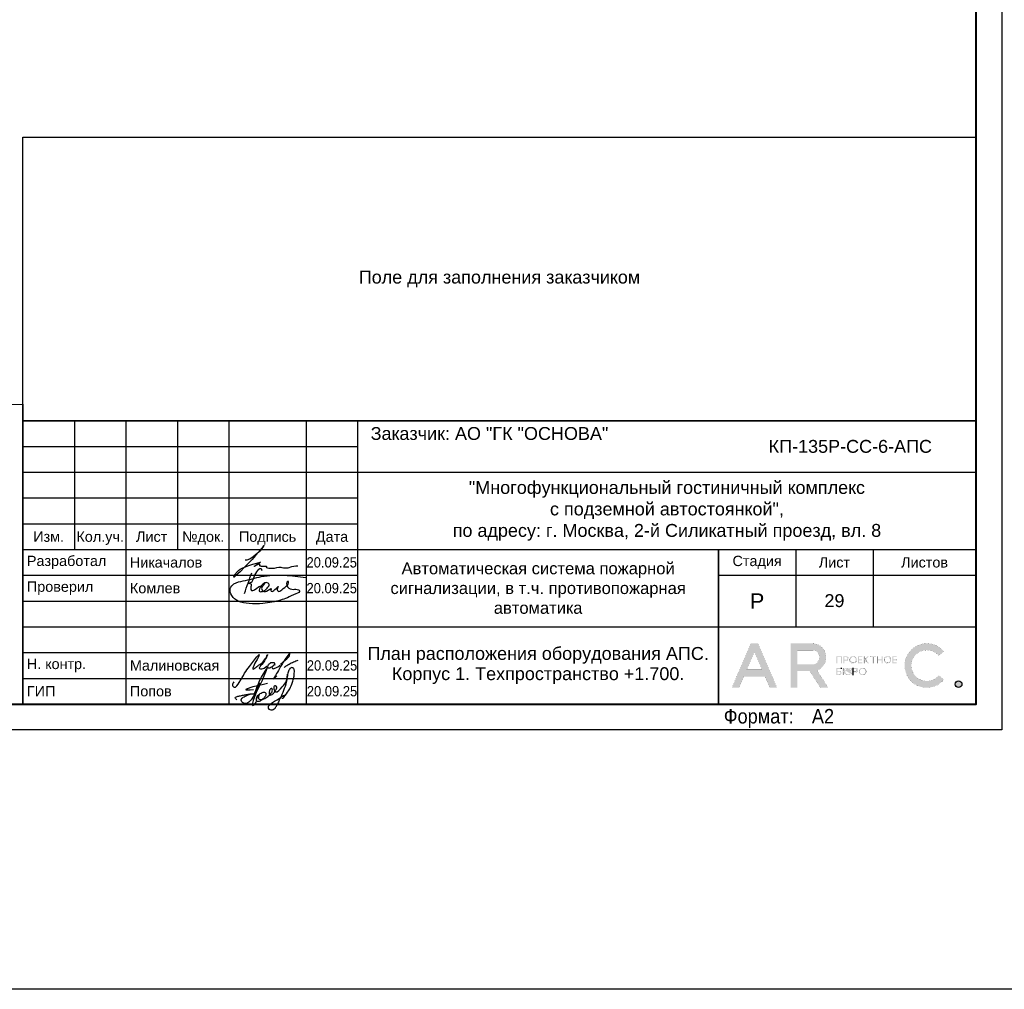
# Model space of a CAD drawing. Header units: millimetres. Extents: x 303602 to 13248484, y -10200551 to -26241.
# Tile 7 of 51: x 432111 to 451220, y -104490 to -85677. Entities that reach past the tile are written whole.
import ezdxf
from ezdxf.enums import TextEntityAlignment as Align

# ---------------------------------------------------------------- set-up
doc = ezdxf.new("R2010")
doc.units = ezdxf.units.MM
doc.layers.get('Defpoints').update_dxf_attribs({"color": 252})
for name, color, linetype, lineweight in [('DB CP Оформление', 7, 'Continuous', 25), ('RC-Извещатели_пожарные', 1, 'Continuous', 30), ('Z-000-P_SCHED', 7, 'Continuous', 20), ('Охрана входов', 252, 'Continuous', 30), ('Рамка', 7, 'Continuous', 18)]:
    doc.layers.add(name, color=color, linetype=linetype, lineweight=lineweight)
doc.layers.add('DB CP Подписи', color=7, linetype='Continuous', lineweight=25, true_color=0x0a45f5)
doc.layers.add('формат', color=250, linetype='Continuous')
doc.styles.add('Arial', font='arial.ttf', dxfattribs={"width": 0.9, "height": 699.9999999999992})
doc.styles.add('CP.Text', font='arial.ttf')
doc.styles.add('CP.Text дата', font='arial.ttf', dxfattribs={"width": 0.9})

# ---------------------------------------------------------------- blocks, each defined once
blk = doc.blocks.new('*U39')
at = {"color": 0, "lineweight": 0}
blk.add_lwpolyline([(-594, 4.393872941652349e-15), (6.661338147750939e-14, 6.661338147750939e-14), (3.331937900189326e-14, 420.0000000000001), (-594.0000000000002, 420.0000000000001)], close=True, dxfattribs=at)
at = {"lineweight": 40}
blk.add_lwpolyline([(-574, 5.000000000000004), (-4.999999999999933, 5.000000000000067), (-4.999999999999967, 415.0000000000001), (-574.0000000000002, 415.0000000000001)], close=True, dxfattribs=at)
at = {"style": 'Arial', "width": 0.9}
blk.add_text('Формат:', height=2.8, dxfattribs=at).set_placement((-53.97311837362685, 1.250000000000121))
at = {"style": 'Arial', "width": 0.9, "flags": 8}
blk.add_attdef('FORMAT', (-36.87188609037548, 1.257088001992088), '', height=2.8, dxfattribs=at)
blk = doc.blocks.new('Попов')
at = {"layer": 'DB CP Подписи', "color": 160, "true_color": 0x0a45f5}
for points in [[(7.394956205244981, 7.032094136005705), (4.284556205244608, 0.8400941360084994), (3.982156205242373, 0.4944941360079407), (3.665356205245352, 0.2583778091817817), (3.190156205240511, 0.09837780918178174), (2.801356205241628, 0.2064941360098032), (2.509696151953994, 0.451294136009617), (2.383756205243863, 0.7680941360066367), (2.429696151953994, 0.9984941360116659), (2.62855620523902, 1.243294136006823), (3.319756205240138, 1.603294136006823), (3.895756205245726, 1.848094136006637), (4.370956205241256, 1.992094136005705), (4.918156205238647, 1.992094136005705)], [(5.979696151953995, 4.069175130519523), (4.859696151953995, -0.1216221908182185), (5.311356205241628, 0.624094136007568), (5.311356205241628, 0.8688941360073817), (5.624396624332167, 1.697142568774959), (6.247356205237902, 2.150494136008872), (6.650556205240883, 2.323294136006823), (6.909756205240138, 2.323294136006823), (7.125756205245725, 2.150494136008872), (7.125756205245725, 1.747294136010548), (6.82335620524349, 1.243294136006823), (6.333756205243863, 0.7968941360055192), (5.714556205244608, 0.5088941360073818), (5.412156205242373, 0.5952941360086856), (5.49855620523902, 1.286494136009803), (5.817585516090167, 1.879286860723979), (5.714556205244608, 1.286494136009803), (5.829756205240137, 0.9552941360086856), (6.146556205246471, 0.8832941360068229), (6.794556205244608, 1.012894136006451), (7.528956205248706, 1.459294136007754), (8.119356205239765, 2.064094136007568), (8.407356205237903, 2.510494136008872), (8.407356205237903, 2.899294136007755), (8.320956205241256, 3.028894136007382), (8.090556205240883, 2.956894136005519), (7.816956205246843, 2.366494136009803), (7.816956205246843, 1.963294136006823), (7.989756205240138, 1.776094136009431), (8.364156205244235, 1.891294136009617), (8.82495620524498, 2.323294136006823), (9.055356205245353, 2.697694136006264), (9.271356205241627, 3.302494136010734), (9.012156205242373, 3.561694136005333), (8.882556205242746, 3.561694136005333), (8.709696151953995, 3.3600941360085), (8.709696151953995, 2.978377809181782), (9.039696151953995, 2.408377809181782), (10.349696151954, 3.378377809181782), (11.11969615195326, 4.410259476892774), (11.27818451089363, 5.133235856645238), (11.35539592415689, 5.654323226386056), (11.38831620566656, 5.819447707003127), (11.35539592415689, 5.654323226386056)], [(7.394956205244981, 7.032094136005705), (6.962956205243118, 6.427294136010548), (4.918156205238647, 1.992094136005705)], [(8.094156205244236, 0.03369413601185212), (8.828556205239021, 0.5520941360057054), (9.980556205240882, 1.272094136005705), (10.85895620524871, 1.761694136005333), (10.41255620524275, 1.084894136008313), (11.57895620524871, 2.611294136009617), (12.16935620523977, 3.84969413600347), (12.471756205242, 4.713694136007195), (12.629696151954, 5.419294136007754), (12.689696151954, 6.2400941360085), (12.54375620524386, 6.945694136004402), (12.34215620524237, 7.075294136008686), (12.03975620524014, 7.075294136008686), (11.64969615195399, 6.6000941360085), (11.379696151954, 5.779294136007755), (11.21895620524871, 4.728094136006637), (10.72935620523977, 3.014494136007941), (9.418956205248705, 0.0336941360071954)], [(3.521356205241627, 2.971294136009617), (4.126156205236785, 3.244894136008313), (4.932556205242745, 3.475294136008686), (6.444556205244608, 3.835294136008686), (7.495756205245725, 4.080094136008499)], [(1.534156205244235, 0.8688941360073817), (1.303756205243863, 1.041694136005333), (1.217356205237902, 1.214494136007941), (1.447756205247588, 1.416094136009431), (2.038156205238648, 1.603294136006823), (2.815756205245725, 1.761694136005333), (3.506956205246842, 1.876894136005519), (4.357209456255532, 1.989153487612), (4.918156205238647, 1.992094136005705)], [(3.521356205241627, 2.971294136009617), (3.294445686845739, 2.859738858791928), (4.789696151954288, 2.859738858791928)]]:
    blk.add_spline(points, degree=3, dxfattribs=at)
at = {"layer": 'DB CP Подписи'}
blk.add_spline([(8.094156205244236, 0.03369413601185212), (7.791756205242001, -0.2544480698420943), (7.618956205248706, -0.4847058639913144), (7.618956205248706, -0.8015058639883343), (7.950156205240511, -1.060705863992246), (8.569356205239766, -1.060705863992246), (8.943756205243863, -0.7583058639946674), (9.116556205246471, -0.4991058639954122), (9.418956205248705, 0.0336941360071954)], degree=3, dxfattribs=at)
blk = doc.blocks.new('A$Cf51998ab')
at = {"layer": 'DB CP Подписи'}
for points in [[(2.024743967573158, 7.175397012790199), (0.02474396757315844, 3.175397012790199), (2.524743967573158, 0.1753970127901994), (9.524743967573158, 6.675397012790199), (17.02474396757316, 19.1753970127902), (23.52474396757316, 28.6753970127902), (29.02474396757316, 35.6753970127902), (35.52474396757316, 43.6753970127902), (36.52474396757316, 44.6753970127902), (30.02474396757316, 30.6753970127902), (28.52474396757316, 26.1753970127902), (28.52474396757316, 25.1753970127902), (31.52474396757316, 26.6753970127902), (36.02474396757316, 30.1753970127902), (43.52474396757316, 36.1753970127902), (45.52474396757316, 39.1753970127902), (47.52474396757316, 42.6753970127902), (47.52474396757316, 43.1753970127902), (48.02474396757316, 44.1753970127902), (40.52474396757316, 31.1753970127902), (37.52474396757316, 25.6753970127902), (40.52474396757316, 25.1753970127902), (47.02474396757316, 28.6753970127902), (47.52474396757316, 29.1753970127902)], [(66.52474396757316, 31.6753970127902), (75.02474396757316, 39.1753970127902), (79.02474396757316, 43.6753970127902), (79.52474396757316, 46.6753970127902), (75.02474396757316, 41.6753970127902), (69.02474396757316, 32.6753970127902), (61.02474396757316, 18.6753970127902), (57.02474396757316, 11.6753970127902), (61.52474396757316, 15.6753970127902)], [(57.52474396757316, 34.1753970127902), (54.52474396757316, 34.1753970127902), (50.02474396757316, 31.1753970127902), (49.52474396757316, 26.1753970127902), (54.02474396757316, 27.6753970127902), (56.02474396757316, 29.1753970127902), (58.02474396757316, 33.1753970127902), (57.52474396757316, 34.1753970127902)], [(59.02474396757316, 30.6753970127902), (55.49455854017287, 28.71229258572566), (55.52474396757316, 25.6753970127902), (57.52474396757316, 25.6753970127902), (62.02474396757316, 27.6753970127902), (65.02474396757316, 29.6753970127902), (65.52474396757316, 30.1753970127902)], [(71.80259313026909, 27.23596012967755), (75.18207571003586, 30.02247973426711), (81.43411698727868, 33.40007838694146), (87.77064376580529, 36.27103771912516), (91.06563812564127, 37.45319772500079)]]:
    blk.add_spline(points, degree=3, dxfattribs=at)
blk = doc.blocks.new('Лого')
at = {"layer": 'DB CP Оформление'}
h = blk.add_hatch(color=0, dxfattribs=at)
edge = h.paths.add_edge_path()
edge.add_line((-3.149615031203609, 491.8564630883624), (-2.145539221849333, 491.0307320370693))
edge.add_arc((-5.466713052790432, 493.7619962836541), 4.300000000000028, 39.43316774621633, 320.5668322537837, ccw=False)
edge.add_line((-2.145539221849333, 496.4932605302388), (-3.149615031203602, 495.6675294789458))
edge.add_arc((-5.466713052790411, 493.7619962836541), 3.000000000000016, 39.43316774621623, 320.5668322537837)
edge = h.paths.add_edge_path()
edge.add_arc((0.7039796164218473, 490.1453402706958), 0.65, 0, 360)
h.paths.add_polyline_path([(-38.91856638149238, 496.3972109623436), (-37.43639440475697, 492.9290438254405), (-40.40073835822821, 492.9290438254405)], flags=16)
edge = h.paths.add_edge_path(flags=16)
edge.add_line((-30.56831019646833, 493.9825875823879), (-27.63778042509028, 493.9825875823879))
edge.add_arc((-27.63778042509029, 495.2825875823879), 1.299999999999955, 270.0000000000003, 360.0000000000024)
edge.add_line((-26.33778042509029, 495.2825875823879), (-26.33778042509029, 495.4512324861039))
edge.add_arc((-27.63778042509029, 495.4512324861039), 1.300000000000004, 359.9999999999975, 449.9999999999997)
edge.add_line((-27.63778042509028, 496.7512324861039), (-30.56831019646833, 496.7512324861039))
edge.add_line((-30.56831019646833, 496.7512324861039), (-30.56831019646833, 493.9825875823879))
h.paths.add_polyline_path([(-35.9689509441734, 489.4953402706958), (-36.88082038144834, 491.6290438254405), (-40.956312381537, 491.6290438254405), (-41.8681818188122, 489.4953402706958), (-43.28192242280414, 489.4953402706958), (-39.6254366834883, 498.0512324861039), (-38.21169607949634, 498.0512324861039), (-34.55521034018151, 489.4953402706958)])
edge = h.paths.add_edge_path()
edge.add_line((-30.56831019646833, 489.4953402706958), (-31.86831019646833, 489.4953402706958))
edge.add_line((-31.86831019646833, 489.4953402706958), (-31.86831019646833, 498.0512324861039))
edge.add_line((-31.86831019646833, 498.0512324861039), (-27.63778042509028, 498.0512324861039))
edge.add_arc((-27.63778042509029, 495.4512324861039), 2.600000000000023, 0, 89.99999999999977, ccw=False)
edge.add_line((-25.03778042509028, 495.4512324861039), (-25.03778042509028, 495.2825875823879))
edge.add_arc((-27.63778042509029, 495.2825875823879), 2.600000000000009, -70.23716168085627, 0, ccw=False)
edge.add_line((-26.75864866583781, 492.8357268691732), (-24.6131234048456, 489.4953402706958))
edge.add_line((-24.6131234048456, 489.4953402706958), (-26.15818166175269, 489.4953402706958))
edge.add_line((-26.15818166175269, 489.4953402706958), (-28.20534579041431, 492.6825875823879))
edge.add_line((-28.20534579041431, 492.6825875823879), (-30.56831019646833, 492.6825875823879))
edge.add_line((-30.56831019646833, 492.6825875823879), (-30.56831019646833, 489.4953402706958))
edge = h.paths.add_edge_path(flags=16)
edge.add_line((-21.27053753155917, 492.6928723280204), (-21.27053753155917, 492.5228723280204))
edge.add_arc((-20.82053753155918, 492.5228723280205), 0.4499999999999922, 180.0000000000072, 270.0000000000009)
edge.add_line((-20.82053753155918, 492.0728723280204), (-20.69150461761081, 492.0728723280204))
edge.add_arc((-20.6915046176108, 492.5228723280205), 0.4500000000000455, 269.9999999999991, 359.9999999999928)
edge.add_line((-20.24150461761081, 492.5228723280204), (-20.24150461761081, 492.6928723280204))
edge.add_arc((-20.69150461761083, 492.6928723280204), 0.4500000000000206, 0, 89.99999999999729)
edge.add_line((-20.69150461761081, 493.1428723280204), (-20.82053753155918, 493.1428723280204))
edge.add_arc((-20.82053753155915, 492.6928723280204), 0.4500000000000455, 90.00000000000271, 180)
edge = h.paths.add_edge_path(flags=17)
edge.add_line((-21.62964566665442, 491.9228723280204), (-21.62964566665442, 492.5328723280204))
edge.add_line((-21.62964566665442, 492.5328723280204), (-21.45053753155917, 492.5328723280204))
edge.add_line((-21.45053753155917, 492.5328723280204), (-21.45053753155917, 492.5228723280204))
edge.add_arc((-20.85053753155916, 492.5228723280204), 0.6000000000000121, 180, 269.999999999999)
edge.add_line((-20.85053753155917, 491.9228723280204), (-20.66150461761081, 491.9228723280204))
edge.add_arc((-20.66150461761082, 492.5228723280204), 0.6000000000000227, 270.000000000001, 360)
edge.add_line((-20.06150461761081, 492.5228723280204), (-20.06150461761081, 492.6928723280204))
edge.add_arc((-20.66150461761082, 492.6928723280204), 0.6000000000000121, 0, 89.99999999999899)
edge.add_line((-20.66150461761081, 493.2928723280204), (-20.85053753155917, 493.2928723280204))
edge.add_arc((-20.85053753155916, 492.6928723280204), 0.6000000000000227, 90.00000000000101, 180)
edge.add_line((-21.45053753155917, 492.6928723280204), (-21.45053753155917, 492.6828723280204))
edge.add_line((-21.45053753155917, 492.6828723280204), (-21.62964566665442, 492.6828723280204))
edge.add_line((-21.62964566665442, 492.6828723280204), (-21.62964566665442, 493.2928723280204))
edge.add_line((-21.62964566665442, 493.2928723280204), (-21.80964566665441, 493.2928723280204))
edge.add_line((-21.80964566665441, 493.2928723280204), (-21.80964566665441, 491.9228723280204))
edge.add_line((-21.80964566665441, 491.9228723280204), (-21.62964566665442, 491.9228723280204))
edge = h.paths.add_edge_path(flags=16)
edge.add_line((-18.44160413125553, 492.6928723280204), (-18.44160413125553, 492.5228723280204))
edge.add_arc((-17.99160413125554, 492.5228723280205), 0.4499999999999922, 180.0000000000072, 270.0000000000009)
edge.add_line((-17.99160413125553, 492.0728723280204), (-17.86257121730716, 492.0728723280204))
edge.add_arc((-17.86257121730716, 492.5228723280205), 0.4500000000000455, 269.9999999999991, 359.9999999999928)
edge.add_line((-17.41257121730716, 492.5228723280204), (-17.41257121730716, 492.6928723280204))
edge.add_arc((-17.86257121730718, 492.6928723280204), 0.4500000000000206, 0, 89.99999999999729)
edge.add_line((-17.86257121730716, 493.1428723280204), (-17.99160413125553, 493.1428723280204))
edge.add_arc((-17.99160413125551, 492.6928723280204), 0.4500000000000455, 90.00000000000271, 180)
edge = h.paths.add_edge_path()
edge.add_line((-18.62160413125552, 492.6928723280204), (-18.62160413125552, 492.5228723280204))
edge.add_arc((-18.02160413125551, 492.5228723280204), 0.6000000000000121, 180, 269.999999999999)
edge.add_line((-18.02160413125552, 491.9228723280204), (-17.83257121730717, 491.9228723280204))
edge.add_arc((-17.83257121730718, 492.5228723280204), 0.6000000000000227, 270.000000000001, 360)
edge.add_line((-17.23257121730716, 492.5228723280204), (-17.23257121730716, 492.6928723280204))
edge.add_arc((-17.83257121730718, 492.6928723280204), 0.6000000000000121, 0, 89.99999999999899)
edge.add_line((-17.83257121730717, 493.2928723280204), (-18.02160413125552, 493.2928723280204))
edge.add_arc((-18.02160413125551, 492.6928723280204), 0.6000000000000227, 90.00000000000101, 180)
edge = h.paths.add_edge_path(flags=16)
edge.add_line((-13.61226025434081, 494.9777851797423), (-13.61226025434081, 494.8077851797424))
edge.add_arc((-13.16226025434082, 494.8077851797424), 0.4499999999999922, 180.0000000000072, 270.0000000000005)
edge.add_line((-13.16226025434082, 494.3577851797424), (-13.03322734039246, 494.3577851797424))
edge.add_arc((-13.03322734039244, 494.8077851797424), 0.4500000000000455, 269.9999999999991, 359.9999999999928)
edge.add_line((-12.58322734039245, 494.8077851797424), (-12.58322734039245, 494.9777851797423))
edge.add_arc((-13.03322734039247, 494.9777851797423), 0.4500000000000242, 0, 89.99999999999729)
edge.add_line((-13.03322734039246, 495.4277851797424), (-13.16226025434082, 495.4277851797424))
edge.add_arc((-13.16226025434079, 494.9777851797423), 0.4500000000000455, 90.00000000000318, 180)
edge = h.paths.add_edge_path()
edge.add_line((-13.79226025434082, 494.9777851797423), (-13.79226025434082, 494.8077851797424))
edge.add_arc((-13.19226025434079, 494.8077851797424), 0.6000000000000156, 180, 269.9999999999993)
edge.add_line((-13.19226025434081, 494.2077851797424), (-13.00322734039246, 494.2077851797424))
edge.add_arc((-13.00322734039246, 494.8077851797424), 0.6000000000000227, 270.000000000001, 360)
edge.add_line((-12.40322734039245, 494.8077851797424), (-12.40322734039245, 494.9777851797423))
edge.add_arc((-13.00322734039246, 494.9777851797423), 0.6000000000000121, 0, 89.99999999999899)
edge.add_line((-13.00322734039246, 495.5777851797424), (-13.19226025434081, 495.5777851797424))
edge.add_arc((-13.19226025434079, 494.9777851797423), 0.6000000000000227, 90.00000000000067, 180)
edge = h.paths.add_edge_path(flags=16)
edge.add_line((-20.28705089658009, 494.9777851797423), (-20.28705089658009, 494.8077851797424))
edge.add_arc((-19.8370508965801, 494.8077851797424), 0.4499999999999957, 180.0000000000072, 270.0000000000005)
edge.add_line((-19.83705089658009, 494.3577851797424), (-19.70801798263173, 494.3577851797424))
edge.add_arc((-19.70801798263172, 494.8077851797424), 0.4500000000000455, 269.9999999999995, 359.9999999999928)
edge.add_line((-19.25801798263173, 494.8077851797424), (-19.25801798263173, 494.9777851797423))
edge.add_arc((-19.70801798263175, 494.9777851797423), 0.4500000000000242, 0, 89.99999999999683)
edge.add_line((-19.70801798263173, 495.4277851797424), (-19.83705089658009, 495.4277851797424))
edge.add_arc((-19.83705089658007, 494.9777851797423), 0.4500000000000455, 90.00000000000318, 180)
edge = h.paths.add_edge_path()
edge.add_line((-20.46705089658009, 494.9777851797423), (-20.46705089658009, 494.8077851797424))
edge.add_arc((-19.86705089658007, 494.8077851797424), 0.6000000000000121, 180, 269.999999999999)
edge.add_line((-19.86705089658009, 494.2077851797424), (-19.67801798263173, 494.2077851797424))
edge.add_arc((-19.67801798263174, 494.8077851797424), 0.6000000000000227, 270.000000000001, 360)
edge.add_line((-19.07801798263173, 494.8077851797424), (-19.07801798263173, 494.9777851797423))
edge.add_arc((-19.67801798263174, 494.9777851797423), 0.6000000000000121, 0, 89.99999999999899)
edge.add_line((-19.67801798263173, 495.5777851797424), (-19.86705089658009, 495.5777851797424))
edge.add_arc((-19.86705089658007, 494.9777851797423), 0.6000000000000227, 90.00000000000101, 180)
edge = h.paths.add_edge_path(flags=16)
edge.add_arc((-19.22667760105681, 492.7878723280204), 0.1800000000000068, 270.0000000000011, 360)
edge.add_line((-19.04667760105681, 492.7878723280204), (-19.0466776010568, 492.9328723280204))
edge.add_arc((-19.22667760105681, 492.9328723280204), 0.1800000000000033, 0, 89.99999999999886)
edge.add_line((-19.2266776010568, 493.1128723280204), (-19.63443714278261, 493.1128723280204))
edge.add_line((-19.63443714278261, 493.1128723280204), (-19.6344371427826, 492.6078723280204))
edge.add_line((-19.6344371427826, 492.6078723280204), (-19.22667760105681, 492.6078723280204))
edge = h.paths.add_edge_path()
edge.add_line((-19.63443714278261, 491.9228723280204), (-19.81443714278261, 491.9228723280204))
edge.add_line((-19.81443714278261, 491.9228723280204), (-19.81443714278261, 493.2928723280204))
edge.add_line((-19.81443714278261, 493.2928723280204), (-19.2266776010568, 493.2928723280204))
edge.add_arc((-19.2266776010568, 492.9328723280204), 0.3600000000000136, 0, 89.99999999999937, ccw=False)
edge.add_line((-18.8666776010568, 492.9328723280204), (-18.86667760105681, 492.7878723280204))
edge.add_arc((-19.22667760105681, 492.7878723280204), 0.3600000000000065, -89.99999999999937, 0, ccw=False)
edge.add_line((-19.22667760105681, 492.4278723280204), (-19.63443714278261, 492.4278723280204))
edge.add_line((-19.63443714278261, 492.4278723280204), (-19.63443714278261, 491.9228723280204))
edge = h.paths.add_edge_path(flags=16)
edge.add_line((-22.41432519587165, 492.0728723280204), (-22.81592550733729, 492.0728723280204))
edge.add_line((-22.81592550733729, 492.0728723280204), (-22.81592550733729, 492.5700955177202))
edge.add_line((-22.81592550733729, 492.5700955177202), (-22.41432519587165, 492.5700955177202))
edge.add_arc((-22.41432519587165, 492.3900955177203), 0.17999999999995, -1.807620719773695e-11, 89.99999999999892, ccw=False)
edge.add_line((-22.23432519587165, 492.3900955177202), (-22.23432519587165, 492.2528723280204))
edge.add_arc((-22.41432519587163, 492.2528723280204), 0.1799999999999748, -90.00000000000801, 0, ccw=False)
h.paths.add_polyline_path([(-16.95626591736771, 495.5777851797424), (-17.51223811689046, 494.9677851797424), (-17.55459530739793, 494.9677851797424), (-17.55459530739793, 495.5777851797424), (-17.73459530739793, 495.5777851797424), (-17.73459530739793, 494.2077851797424), (-17.55459530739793, 494.2077851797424), (-17.55459530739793, 494.8177851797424), (-17.47826675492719, 494.8177851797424), (-16.92229455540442, 494.2077851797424), (-16.67874821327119, 494.2077851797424), (-17.32006333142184, 494.9114214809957), (-16.71271957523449, 495.5777851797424)])
edge = h.paths.add_edge_path()
edge.add_line((-22.10894538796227, 493.1128723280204), (-22.8159255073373, 493.1128723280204))
edge.add_line((-22.8159255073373, 493.1128723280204), (-22.81592550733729, 492.7200955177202))
edge.add_line((-22.81592550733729, 492.7200955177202), (-22.41432519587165, 492.7200955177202))
edge.add_arc((-22.41432519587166, 492.3600955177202), 0.3600000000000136, 0, 89.99999999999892, ccw=False)
edge.add_line((-22.05432519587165, 492.3600955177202), (-22.05432519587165, 492.2828723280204))
edge.add_arc((-22.41432519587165, 492.2828723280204), 0.3600000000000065, -89.99999999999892, 0, ccw=False)
edge.add_line((-22.41432519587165, 491.9228723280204), (-23.01592550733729, 491.9228723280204))
edge.add_line((-23.01592550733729, 491.9228723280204), (-23.01592550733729, 493.2928723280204))
edge.add_line((-23.01592550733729, 493.2928723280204), (-22.10894538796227, 493.2928723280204))
edge.add_line((-22.10894538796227, 493.2928723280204), (-22.10894538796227, 493.1128723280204))
h.paths.add_polyline_path([(-15.99401623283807, 495.3977851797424), (-16.45775531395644, 495.3977851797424), (-16.45775531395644, 495.5777851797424), (-15.35027715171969, 495.5777851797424), (-15.35027715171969, 495.3977851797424), (-15.81401623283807, 495.3977851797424), (-15.81401623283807, 494.2077851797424), (-15.99401623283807, 494.2077851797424)])
h.paths.add_polyline_path([(-14.219327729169, 494.9827851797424), (-14.219327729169, 495.5777851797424), (-14.039327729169, 495.5777851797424), (-14.039327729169, 494.2077851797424), (-14.219327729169, 494.2077851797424), (-14.219327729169, 494.8027851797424), (-14.92320967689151, 494.8027851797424), (-14.92320967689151, 494.2077851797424), (-15.10320967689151, 494.2077851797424), (-15.10320967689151, 495.5777851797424), (-14.92320967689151, 495.5777851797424), (-14.92320967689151, 494.9827851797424)])
h.paths.add_polyline_path([(-11.97615986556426, 494.8027851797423), (-11.97615986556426, 494.3877851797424), (-11.30687213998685, 494.3877851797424), (-11.30687213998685, 494.2077851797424), (-12.15615986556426, 494.2077851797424), (-12.15615986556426, 495.5777851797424), (-11.30687213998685, 495.5777851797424), (-11.30687213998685, 495.3977851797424), (-11.97615986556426, 495.3977851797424), (-11.97615986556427, 494.9827851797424), (-11.34484040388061, 494.9827851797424), (-11.34484040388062, 494.8027851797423)])
edge = h.paths.add_edge_path(flags=16)
edge.add_arc((-21.07411837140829, 495.0727851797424), 0.1800000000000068, 270.0000000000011, 360)
edge.add_line((-20.89411837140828, 495.0727851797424), (-20.89411837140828, 495.2177851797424))
edge.add_arc((-21.07411837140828, 495.2177851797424), 0.1800000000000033, 0, 89.99999999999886)
edge.add_line((-21.07411837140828, 495.3977851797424), (-21.48187791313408, 495.3977851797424))
edge.add_line((-21.48187791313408, 495.3977851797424), (-21.48187791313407, 494.8927851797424))
edge.add_line((-21.48187791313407, 494.8927851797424), (-21.07411837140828, 494.8927851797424))
h.paths.add_polyline_path([(-22.81592550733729, 494.2077851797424), (-23.01592550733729, 494.2077851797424), (-23.01592550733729, 495.5777851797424), (-21.90894538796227, 495.5777851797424), (-21.90894538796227, 494.2077851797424), (-22.10894538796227, 494.2077851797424), (-22.10894538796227, 495.3977851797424), (-22.81592550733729, 495.3977851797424)])
h.paths.add_polyline_path([(-18.65095050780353, 494.8027851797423), (-18.65095050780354, 494.3877851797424), (-17.98166278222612, 494.3877851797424), (-17.98166278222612, 494.2077851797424), (-18.83095050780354, 494.2077851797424), (-18.83095050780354, 495.5777851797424), (-17.98166278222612, 495.5777851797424), (-17.98166278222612, 495.3977851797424), (-18.65095050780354, 495.3977851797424), (-18.65095050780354, 494.9827851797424), (-18.01963104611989, 494.9827851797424), (-18.01963104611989, 494.8027851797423)])
edge = h.paths.add_edge_path()
edge.add_line((-21.48187791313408, 494.2077851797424), (-21.66187791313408, 494.2077851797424))
edge.add_line((-21.66187791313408, 494.2077851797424), (-21.66187791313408, 495.5777851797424))
edge.add_line((-21.66187791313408, 495.5777851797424), (-21.07411837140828, 495.5777851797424))
edge.add_arc((-21.07411837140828, 495.2177851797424), 0.3600000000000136, 0, 89.99999999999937, ccw=False)
edge.add_line((-20.71411837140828, 495.2177851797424), (-20.71411837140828, 495.0727851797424))
edge.add_arc((-21.07411837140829, 495.0727851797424), 0.3600000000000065, -89.99999999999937, 0, ccw=False)
edge.add_line((-21.07411837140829, 494.7127851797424), (-21.48187791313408, 494.7127851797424))
edge.add_line((-21.48187791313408, 494.7127851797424), (-21.48187791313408, 494.2077851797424))
edge = h.paths.add_edge_path()
edge.add_line((-19.81443714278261, 493.2928723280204), (-19.81443714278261, 491.9228723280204))
edge.add_line((-22.10894538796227, 493.2928723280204), (-22.10894538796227, 493.1128723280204))
at = {"layer": 'DB CP Оформление', "color": 0}
for p, q in [((-22.10894538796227, 493.2928723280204), (-22.10894538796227, 493.1128723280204)), ((-19.81443714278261, 493.2928723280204), (-19.81443714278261, 491.9228723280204))]:
    blk.add_line(p, q, dxfattribs=at)
at = {"layer": 'DB CP Оформление', "color": 0, "const_width": 0.01}
for points in [[(-35.9689509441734, 489.4953402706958), (-36.88082038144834, 491.6290438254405), (-40.956312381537, 491.6290438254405), (-41.8681818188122, 489.4953402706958), (-43.28192242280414, 489.4953402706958), (-39.6254366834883, 498.0512324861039), (-38.21169607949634, 498.0512324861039), (-34.55521034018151, 489.4953402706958)], [(-38.91856638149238, 496.3972109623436), (-37.43639440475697, 492.9290438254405), (-40.40073835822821, 492.9290438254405)], [(-22.81592550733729, 494.2077851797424), (-23.01592550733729, 494.2077851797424), (-23.01592550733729, 495.5777851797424), (-21.90894538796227, 495.5777851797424), (-21.90894538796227, 494.2077851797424), (-22.10894538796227, 494.2077851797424), (-22.10894538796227, 495.3977851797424), (-22.81592550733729, 495.3977851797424)], [(-18.65095050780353, 494.8027851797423), (-18.65095050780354, 494.3877851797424), (-17.98166278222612, 494.3877851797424), (-17.98166278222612, 494.2077851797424), (-18.83095050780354, 494.2077851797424), (-18.83095050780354, 495.5777851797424), (-17.98166278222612, 495.5777851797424), (-17.98166278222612, 495.3977851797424), (-18.65095050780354, 495.3977851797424), (-18.65095050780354, 494.9827851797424), (-18.01963104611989, 494.9827851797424), (-18.01963104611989, 494.8027851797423)], [(-16.95626591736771, 495.5777851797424), (-17.51223811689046, 494.9677851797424), (-17.55459530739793, 494.9677851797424), (-17.55459530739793, 495.5777851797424), (-17.73459530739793, 495.5777851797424), (-17.73459530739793, 494.2077851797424), (-17.55459530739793, 494.2077851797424), (-17.55459530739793, 494.8177851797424), (-17.47826675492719, 494.8177851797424), (-16.92229455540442, 494.2077851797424), (-16.67874821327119, 494.2077851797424), (-17.32006333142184, 494.9114214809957), (-16.71271957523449, 495.5777851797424)], [(-15.99401623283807, 495.3977851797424), (-16.45775531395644, 495.3977851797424), (-16.45775531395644, 495.5777851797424), (-15.35027715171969, 495.5777851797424), (-15.35027715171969, 495.3977851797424), (-15.81401623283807, 495.3977851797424), (-15.81401623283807, 494.2077851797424), (-15.99401623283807, 494.2077851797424)], [(-14.219327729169, 494.9827851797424), (-14.219327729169, 495.5777851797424), (-14.039327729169, 495.5777851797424), (-14.039327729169, 494.2077851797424), (-14.219327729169, 494.2077851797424), (-14.219327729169, 494.8027851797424), (-14.92320967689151, 494.8027851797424), (-14.92320967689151, 494.2077851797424), (-15.10320967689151, 494.2077851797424), (-15.10320967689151, 495.5777851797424), (-14.92320967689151, 495.5777851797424), (-14.92320967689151, 494.9827851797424)], [(-11.97615986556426, 494.8027851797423), (-11.97615986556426, 494.3877851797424), (-11.30687213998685, 494.3877851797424), (-11.30687213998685, 494.2077851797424), (-12.15615986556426, 494.2077851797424), (-12.15615986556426, 495.5777851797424), (-11.30687213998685, 495.5777851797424), (-11.30687213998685, 495.3977851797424), (-11.97615986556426, 495.3977851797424), (-11.97615986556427, 494.9827851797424), (-11.34484040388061, 494.9827851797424), (-11.34484040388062, 494.8027851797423)]]:
    blk.add_lwpolyline(points, close=True, dxfattribs=at)
for points in [[(-30.56831019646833, 489.4953402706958), (-31.86831019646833, 489.4953402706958), (-31.86831019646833, 498.0512324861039), (-27.63778042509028, 498.0512324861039, -0.414213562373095), (-25.03778042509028, 495.4512324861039), (-25.03778042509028, 495.2825875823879, -0.316436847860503), (-26.75864866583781, 492.8357268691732), (-24.6131234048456, 489.4953402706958), (-26.15818166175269, 489.4953402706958), (-28.20534579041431, 492.6825875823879), (-30.56831019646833, 492.6825875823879)], [(-3.149615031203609, 491.8564630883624), (-2.145539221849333, 491.0307320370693, -2.790346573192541), (-2.145539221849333, 496.4932605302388), (-3.149615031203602, 495.6675294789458, 2.790346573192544)], [(-30.56831019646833, 493.9825875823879), (-27.63778042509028, 493.9825875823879, 0.414213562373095), (-26.33778042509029, 495.2825875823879), (-26.33778042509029, 495.4512324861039, 0.414213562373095), (-27.63778042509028, 496.7512324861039), (-30.56831019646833, 496.7512324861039)], [(-21.48187791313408, 494.2077851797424), (-21.66187791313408, 494.2077851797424), (-21.66187791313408, 495.5777851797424), (-21.07411837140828, 495.5777851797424, -0.4142135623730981), (-20.71411837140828, 495.2177851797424), (-20.71411837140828, 495.0727851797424, -0.4142135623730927), (-21.07411837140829, 494.7127851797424), (-21.48187791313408, 494.7127851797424)], [(-21.07411837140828, 494.8927851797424, 0.4142135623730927), (-20.89411837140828, 495.0727851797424), (-20.89411837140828, 495.2177851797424, 0.4142135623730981), (-21.07411837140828, 495.3977851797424), (-21.48187791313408, 495.3977851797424), (-21.48187791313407, 494.8927851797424)], [(-20.46705089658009, 494.9777851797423), (-20.46705089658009, 494.8077851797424, 0.414213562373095), (-19.86705089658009, 494.2077851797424), (-19.67801798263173, 494.2077851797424, 0.414213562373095), (-19.07801798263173, 494.8077851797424), (-19.07801798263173, 494.9777851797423, 0.414213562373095), (-19.67801798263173, 495.5777851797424), (-19.86705089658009, 495.5777851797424, 0.414213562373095)], [(-20.28705089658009, 494.9777851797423), (-20.28705089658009, 494.8077851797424, 0.414213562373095), (-19.83705089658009, 494.3577851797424), (-19.70801798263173, 494.3577851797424, 0.414213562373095), (-19.25801798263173, 494.8077851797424), (-19.25801798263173, 494.9777851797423, 0.414213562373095), (-19.70801798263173, 495.4277851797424), (-19.83705089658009, 495.4277851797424, 0.414213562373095)], [(-13.79226025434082, 494.9777851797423), (-13.79226025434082, 494.8077851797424, 0.414213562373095), (-13.19226025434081, 494.2077851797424), (-13.00322734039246, 494.2077851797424, 0.414213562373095), (-12.40322734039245, 494.8077851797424), (-12.40322734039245, 494.9777851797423, 0.414213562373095), (-13.00322734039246, 495.5777851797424), (-13.19226025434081, 495.5777851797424, 0.414213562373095)], [(-13.61226025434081, 494.9777851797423), (-13.61226025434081, 494.8077851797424, 0.414213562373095), (-13.16226025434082, 494.3577851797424), (-13.03322734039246, 494.3577851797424, 0.414213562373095), (-12.58322734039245, 494.8077851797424), (-12.58322734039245, 494.9777851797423, 0.414213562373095), (-13.03322734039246, 495.4277851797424), (-13.16226025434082, 495.4277851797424, 0.414213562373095)], [(-22.10894538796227, 493.1128723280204), (-22.8159255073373, 493.1128723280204), (-22.81592550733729, 492.7200955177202), (-22.41432519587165, 492.7200955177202, -0.4142135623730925), (-22.05432519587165, 492.3600955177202), (-22.05432519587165, 492.2828723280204, -0.4142135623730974), (-22.41432519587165, 491.9228723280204), (-23.01592550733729, 491.9228723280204), (-23.01592550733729, 493.2928723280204), (-22.10894538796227, 493.2928723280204)], [(-21.62964566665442, 491.9228723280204), (-21.62964566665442, 492.5328723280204), (-21.45053753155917, 492.5328723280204), (-21.45053753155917, 492.5228723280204, 0.414213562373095), (-20.85053753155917, 491.9228723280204), (-20.66150461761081, 491.9228723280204, 0.414213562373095), (-20.06150461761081, 492.5228723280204), (-20.06150461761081, 492.6928723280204, 0.414213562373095), (-20.66150461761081, 493.2928723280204), (-20.85053753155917, 493.2928723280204, 0.414213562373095), (-21.45053753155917, 492.6928723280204), (-21.45053753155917, 492.6828723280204), (-21.62964566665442, 492.6828723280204), (-21.62964566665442, 493.2928723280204), (-21.80964566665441, 493.2928723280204), (-21.80964566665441, 491.9228723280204)], [(-21.27053753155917, 492.6928723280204), (-21.27053753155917, 492.5228723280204, 0.414213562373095), (-20.82053753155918, 492.0728723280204), (-20.69150461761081, 492.0728723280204, 0.414213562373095), (-20.24150461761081, 492.5228723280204), (-20.24150461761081, 492.6928723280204, 0.414213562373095), (-20.69150461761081, 493.1428723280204), (-20.82053753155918, 493.1428723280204, 0.414213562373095)], [(-19.63443714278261, 491.9228723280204), (-19.81443714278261, 491.9228723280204), (-19.81443714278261, 493.2928723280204), (-19.2266776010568, 493.2928723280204, -0.4142135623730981), (-18.8666776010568, 492.9328723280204), (-18.86667760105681, 492.7878723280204, -0.4142135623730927), (-19.22667760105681, 492.4278723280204), (-19.63443714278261, 492.4278723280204)], [(-19.22667760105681, 492.6078723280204, 0.4142135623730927), (-19.04667760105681, 492.7878723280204), (-19.0466776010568, 492.9328723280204, 0.4142135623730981), (-19.2266776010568, 493.1128723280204), (-19.63443714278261, 493.1128723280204), (-19.6344371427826, 492.6078723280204)], [(-18.62160413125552, 492.6928723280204), (-18.62160413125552, 492.5228723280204, 0.414213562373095), (-18.02160413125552, 491.9228723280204), (-17.83257121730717, 491.9228723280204, 0.414213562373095), (-17.23257121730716, 492.5228723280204), (-17.23257121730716, 492.6928723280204, 0.414213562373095), (-17.83257121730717, 493.2928723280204), (-18.02160413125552, 493.2928723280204, 0.414213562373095)], [(-18.44160413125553, 492.6928723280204), (-18.44160413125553, 492.5228723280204, 0.414213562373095), (-17.99160413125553, 492.0728723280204), (-17.86257121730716, 492.0728723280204, 0.414213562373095), (-17.41257121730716, 492.5228723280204), (-17.41257121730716, 492.6928723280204, 0.414213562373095), (-17.86257121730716, 493.1428723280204), (-17.99160413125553, 493.1428723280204, 0.414213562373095)], [(-22.41432519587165, 492.0728723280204), (-22.81592550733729, 492.0728723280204), (-22.81592550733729, 492.5700955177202), (-22.41432519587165, 492.5700955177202, -0.4142135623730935), (-22.23432519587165, 492.3900955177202), (-22.23432519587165, 492.2528723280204, -0.4142135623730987)]]:
    blk.add_lwpolyline(points, format="xyb", close=True, dxfattribs=at)
at = {"layer": 'DB CP Оформление', "color": 0}
blk.add_circle((0.7039796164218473, 490.1453402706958), 0.65, dxfattribs=at)
at = {"layer": 'Defpoints', "color": 0}
blk.add_lwpolyline([(-45.89650028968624, 501.2732863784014), (4.103499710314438, 501.2732863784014), (4.103499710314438, 486.2732863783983), (-45.89650028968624, 486.2732863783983)], close=True, dxfattribs=at)
blk = doc.blocks.new('A$C5BE547C8')
at = {"layer": 'DB CP Подписи', "color": 160, "true_color": 0x0a45f5}
for points in [[(-36.17550682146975, 134.4371501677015), (61.71678818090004, 412.4869762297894)], [(12.77064067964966, 273.4620631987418), (54.9465189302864, 284.4855278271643), (94.154754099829, 355.2698806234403), (190.2780455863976, 461.4464249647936), (197.8667517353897, 439.9583000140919)], [(553.6754189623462, 292.4671654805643), (541.1363445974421, 294.8536106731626), (543.5881781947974, 221.3447915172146), (618.3679039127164, 188.8783703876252), (688.8570107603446, 181.5274854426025), (702.341915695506, 169.2760206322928), (655.1448083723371, 128.8461685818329), (445.8771119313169, 43.72502877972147), (210.5232081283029, -1.356840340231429), (25.1820216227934, -2.336883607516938), (-119.9528827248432, 30.00445333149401), (-207.229957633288, 105.4676031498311), (-226.8427679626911, 202.491644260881), (-177.8107121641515, 263.2541753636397), (-54.24994114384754, 301.4757719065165), (189.9297362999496, 360.2782164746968), (498.8316938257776, 377.9189649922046), (787.0024744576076, 349.3846527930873)], [(12.77064067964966, 273.4620631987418), (53.68175455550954, 259.2054039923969), (47.35787273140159, 207.3811667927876), (60.00563637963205, 173.2529950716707), (97.94904722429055, 183.3650324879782)], [(97.94904722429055, 183.3650324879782), (177.0679458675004, 224.8184770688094), (161.8986921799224, 163.5096667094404), (207.1457470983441, 161.4226177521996), (266.314922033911, 204.5548820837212), (296.9437179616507, 255.3396693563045), (253.785020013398, 280.3842265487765), (197.7158576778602, 243.8061435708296), (177.076149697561, 224.897245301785)], [(240.4512582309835, 278.160545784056), (216.6761126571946, 242.9138925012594), (193.0570860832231, 200.9501308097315), (214.3763311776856, 163.8837520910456), (260.4151262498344, 165.1061032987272), (324.2741268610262, 195.7046833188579), (317.2758679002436, 178.2197674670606), (323.3993369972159, 165.9803596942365), (371.5122399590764, 186.0879841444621), (421.3747226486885, 228.0517155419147), (401.2547955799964, 186.9622102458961), (414.3764636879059, 162.4833644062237), (464.2389463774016, 183.4652452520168), (539.4700353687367, 247.2851138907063), (556.5207641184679, 274.5734312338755), (553.6754189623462, 292.4671654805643)]]:
    blk.add_spline(points, degree=3, dxfattribs=at)
blk = doc.blocks.new('Никачалов')
blk.add_lwpolyline([(-307.2528087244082, -10.52482762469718), (-266.7209943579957, -10.52482762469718), (-217.2917009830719, 12.19796214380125), (-151.053767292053, 56.65713122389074), (-104.5903002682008, 97.1639252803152), (-42.3079472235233, 148.5397506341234), (-2.762450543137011, 181.1417946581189), (25.90605847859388, 213.7455219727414), (43.7010164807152, 235.4819012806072), (55.56432182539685, 255.2404097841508), (61.49597449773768, 269.0720390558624), (48.64291482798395, 267.0958515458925), (20.96416013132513, 227.5771512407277), (-26.48906123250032, 171.2625404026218), (-43.29770154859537, 147.551656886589), (-106.566372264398, 73.45304175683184), (-171.8145516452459, 1.330614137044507), (-320.1058683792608, -151.8054015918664), (-406.1148320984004, -241.7118334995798), (-487.1818974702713, -312.8461673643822), (-518.8162328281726, -343.4720238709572), (-528.703466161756, -345.4482113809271), (-526.7239574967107, -334.5808633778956), (-516.8401608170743, -316.7968590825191), (-494.0998678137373, -283.2067213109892), (-477.294664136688, -261.4703420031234), (-435.7730954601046, -217.0111729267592), (-400.1831794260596, -188.3598206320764), (-362.6171914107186, -168.6013121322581), (-318.1297963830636, -150.8173078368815), (-234.0969046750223, -118.213580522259), (-154.0195936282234, -90.55032198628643), (-5.728276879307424, -52.01971543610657), (-125.3510846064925, -134.0213973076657), (-130.2929829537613, -133.0333035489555), (-128.316910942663, -131.0571160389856), (-95.39726961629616, -111.8204287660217), (-59.85203000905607, -95.76348443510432), (-27.71938084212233, -87.49177623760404), (-25.77080201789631, -90.41229184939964), (-29.66795968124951, -102.5757764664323), (-30.15252690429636, -110.3610126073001), (-29.17995580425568, -115.7122051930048), (-24.3102270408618, -121.0650810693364), (-17.49535610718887, -123.4974413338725), (-8.24390245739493, -125.9314848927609), (2.468126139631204, -127.3909010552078), (14.15272583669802, -127.3909010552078), (101.7906602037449, -127.3909010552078), (105.0348549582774, -129.2711407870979), (104.8664592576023, -152.815378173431), (110.9218312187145, -158.3651994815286), (128.4246742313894, -163.9133375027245), (156.4780234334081, -166.202617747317), (264.0107071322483, -165.9518068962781), (307.6251938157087, -158.1497378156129), (346.3905716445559, -151.961947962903), (383.8122205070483, -151.961947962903), (403.5351374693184, -158.7119581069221), (436.9152894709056, -161.67118948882), (526.11689822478, -161.927050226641), (598.5373598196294, -138.5208429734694), (676.6111056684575, -125.8742528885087), (713.761259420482, -126.4129070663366)])
blk = doc.blocks.new('ауацуа')
at = {"layer": 'DB CP Оформление'}
for p, q in [((-901444.4389830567, -47611.55045884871), (-882944.4389830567, -47611.55045884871)), ((-901444.4389830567, -53111.55045884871), (-901444.4389830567, -47611.55045884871)), ((-900444.4389830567, -47611.55045884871), (-900444.4389830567, -50111.55045884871)), ((-899444.4389830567, -47611.55045884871), (-899444.4389830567, -53111.55045884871)), ((-898444.4389830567, -47611.55045884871), (-898444.4389830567, -50111.55045884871)), ((-897444.4389830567, -47611.55045884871), (-897444.4389830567, -53111.55045884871)), ((-895944.4389830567, -47611.55045884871), (-895944.4389830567, -53111.55045884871)), ((-894944.4389830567, -53111.55045884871), (-894944.4389830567, -47612.58197722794)), ((-901444.4389830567, -48111.55045884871), (-894944.4389830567, -48111.55045884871)), ((-901444.4389830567, -48611.55045884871), (-894944.4389830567, -48611.55045884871)), ((-894944.4389830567, -48611.55045884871), (-882944.4389830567, -48611.55045884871)), ((-901444.4389830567, -49111.55045884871), (-894944.4389830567, -49111.55045884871)), ((-901444.4389830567, -49611.55045884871), (-894944.4389830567, -49611.55045884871)), ((-901444.4389830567, -50111.55045884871), (-882944.4389830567, -50111.55045884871)), ((-887944.4389830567, -53111.55045884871), (-887944.4389830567, -50111.55045884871)), ((-887944.4389830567, -50111.55045884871), (-887944.4389830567, -53111.55045884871)), ((-886444.4389830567, -50111.55045884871), (-886444.4389830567, -51611.55045884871)), ((-884944.4389830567, -50111.55045884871), (-884944.4389830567, -51611.55045884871)), ((-901444.4389830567, -50611.55045884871), (-894944.4389830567, -50611.55045884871)), ((-887944.4389830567, -50611.55045884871), (-882944.4389830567, -50611.55045884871)), ((-901444.4389830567, -51111.55045884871), (-894944.4389830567, -51111.55045884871)), ((-901444.4389830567, -51611.55045884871), (-894944.4389830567, -51611.55045884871)), ((-894944.4389830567, -51611.55045884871), (-882944.4389830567, -51611.55045884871)), ((-901444.4389830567, -52111.55045884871), (-894944.4389830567, -52111.55045884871)), ((-901444.4389830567, -52611.55045884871), (-894944.4389830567, -52611.55045884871)), ((-901444.4389830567, -53111.55045884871), (-882944.4389830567, -53111.55045884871))]:
    blk.add_line(p, q, dxfattribs=at)
at = {"layer": 'DB CP Оформление', "ltscale": 100}
blk.add_line((-882944.4389830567, -53111.55045884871), (-882944.4389830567, -47611.55045884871), dxfattribs=at)
at = {"layer": 'DB CP Оформление'}
blk.add_lwpolyline([(-887944.4389830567, -51611.55045884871), (-882944.4389830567, -51611.55045884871), (-882944.4389830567, -53111.55045884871), (-887944.4389830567, -53111.55045884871)], close=True, dxfattribs=at)
at = {"layer": 'DB CP Оформление', "color": 0, "xscale": 100, "yscale": 100, "zscale": 100}
blk.add_blockref('Лого', (-883354.7889540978, -101738.8790966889), dxfattribs=at)
at = {"layer": 'DB CP Подписи'}
blk.add_blockref('Никачалов', (-896824.2117446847, -50303.85781468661), dxfattribs=at)
at = {"layer": 'DB CP Подписи', "color": 160, "true_color": 0x0a45f5, "xscale": 1.445624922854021, "yscale": 1.445624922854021, "zscale": 1.445624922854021}
blk.add_blockref('A$C5BE547C8', (-897091.0831624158, -51157.1531102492), dxfattribs=at)
at = {"layer": 'DB CP Подписи'}
for name, p, xscale, yscale, zscale in [('A$Cf51998ab', (-897379.3541802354, -52782.28930560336), 14.0625, 14.0625, 14.0625), ('Попов', (-897444.4389830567, -53111.55045884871), 100, 100, 100)]:
    blk.add_blockref(name, p, dxfattribs=dict(at, xscale=xscale, yscale=yscale, zscale=zscale))
at = {"layer": 'DB CP Оформление', "style": 'CP.Text'}
for s, p in [('Изм.', (-900944.4389830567, -49861.55045884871)), ('Кол.уч.', (-899944.4389830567, -49861.55045884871)), ('Лист', (-898944.4389830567, -49861.55045884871)), ('№док.', (-897944.4389830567, -49861.55045884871)), ('Подпись', (-896694.4389830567, -49861.55045884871)), ('Дата', (-895444.4389830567, -49861.55045884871))]:
    blk.add_text(s, height=200, dxfattribs=at).set_placement(p, align=Align.MIDDLE_CENTER)
at = {"layer": 'DB CP Оформление'}
for s, insert, char_height, width, attachment_point, style in [('\\pxi1,t1;Заказчик: АО "ГК "ОСНОВА"', (-894944.4389830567, -47861.55045884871), 250, 8500, 4, 'CP.Text'), ('КП-135Р-СС-6-АПС', (-886970.4668877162, -48111.55045884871), 250, 3500.000000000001, 4, 'CP.Text'), ('"Многофункциональный гостиничный комплекс ^Jс подземной автостоянкой", \\Pпо адресу: г. Москва, 2-й Силикатный проезд, вл. 8', (-888944.4389830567, -49361.55045884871), 250, 12000, 5, 'CP.Text'), (' Разработал', (-901444.4389830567, -50361.55045884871), 200, 1999.999999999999, 4, 'CP.Text'), (' Никачалов', (-899444.4389830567, -50361.55045884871), 200, 1999.999999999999, 4, 'CP.Text'), ('20.09.25', (-895450.4190462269, -50361.55045884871), 200, 1000, 5, 'CP.Text дата'), ('Стадия', (-887194.4389830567, -50361.55045884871), 200, 1499.999999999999, 5, 'CP.Text'), ('Лист', (-885694.4389830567, -50361.55045884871), 200, 1499.999999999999, 5, 'CP.Text'), ('Листов', (-883944.4389830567, -50361.55045884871), 200, 2000, 5, 'CP.Text'), ('\\pxl0.2375,r0.2375;Автоматическая система пожарной сигнализации, в т.ч. противопожарная автоматика', (-891444.4389830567, -50861.55045884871), 230, 6999.999999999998, 5, 'CP.Text'), (' Проверил', (-901444.4389830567, -50861.55045884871), 200, 1999.999999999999, 4, 'CP.Text'), (' Комлев', (-899444.4389830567, -50861.55045884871), 200, 1999.999999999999, 4, 'CP.Text'), ('20.09.25', (-895450.4190462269, -50861.55045884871), 200, 1000, 5, 'CP.Text дата'), ('Р', (-887194.4389830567, -51111.55045884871), 300, 1499.999999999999, 5, 'CP.Text'), (' Н. контр.', (-901444.4389830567, -52361.55045884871), 200, 1999.999999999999, 4, 'CP.Text'), (' Малиновская', (-899444.4389830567, -52361.55045884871), 200, 1999.999999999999, 4, 'CP.Text'), ('20.09.25', (-895444.4389830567, -52361.55045884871), 200, 1000, 5, 'CP.Text дата'), (' ГИП', (-901444.4389830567, -52861.55045884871), 200, 1999.999999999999, 4, 'CP.Text'), (' Попов', (-899444.4389830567, -52861.55045884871), 200, 1999.999999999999, 4, 'CP.Text'), ('20.09.25', (-895444.4389830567, -52861.55045884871), 200, 1000, 5, 'CP.Text дата')]:
    blk.add_mtext(s, dxfattribs=dict(at, insert=insert, char_height=char_height, width=width, attachment_point=attachment_point, style=style))

msp = doc.modelspace()

# ---------------------------------------------------------------- linework, layer by layer
at = {"layer": 'Defpoints'}
for p, q in [((432172.8979427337, -87957.37234202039), (450672.8979427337, -87957.37234202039)), ((432172.8980135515, -93457.37238954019), (432172.8980135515, -87957.37238954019))]:
    msp.add_line(p, q, dxfattribs=at)
at = {"layer": 'Defpoints', "color": 0, "lineweight": 18, "ltscale": 0.008333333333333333}
msp.add_line((439576.0876732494, -93465.06130261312), (450672.8980843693, -93465.06130261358), dxfattribs=at)
at = {"layer": 'Defpoints', "color": 4}
msp.add_lwpolyline([(391772.8980843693, -57457.37243766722), (451172.8980843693, -57457.37243766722), (451172.8980843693, -99457.37243766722), (391772.8980843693, -99457.37243766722)], close=True, dxfattribs=at)
at = {"layer": 'Defpoints'}
for points in [[(432172.8980843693, -87957.37243771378), (450672.8980843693, -87957.37243771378), (450672.8980843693, -93457.3724376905), (432172.8980843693, -93457.3724376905)], [(432172.8980843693, -93457.3724376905), (450672.8980843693, -93457.3724376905), (450672.8980843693, -98957.37243766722), (432172.8980843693, -98957.37243766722)]]:
    msp.add_lwpolyline(points, close=True, dxfattribs=at)
at = {"layer": 'Defpoints', "color": 3, "lineweight": 30}
msp.add_lwpolyline([(423509.8980843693, -93146.37243766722), (432172.8980843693, -93135.37243766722), (432172.8980843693, -98957.37243766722), (423509.8980843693, -98968.37243766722)], close=True, dxfattribs=at)
at = {"layer": 'RC-Извещатели_пожарные', "lineweight": 30}
msp.add_lwpolyline([(329285, -48338), (1052378, -48338), (1052378, -104490), (329285, -104490)], close=True, dxfattribs=at)
at = {"layer": 'Охрана входов', "color": 0, "lineweight": 18, "ltscale": 0.008333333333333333}
msp.add_line((450672.8980843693, -91729.06199321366), (450672.8993115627, -93465.0613026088), dxfattribs=at)
at = {"layer": 'Рамка'}
for p in [(450672.8980843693, -93457.37243766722), (432172.8980843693, -98957.37243766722)]:
    msp.add_line(p, (450672.8980843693, -98957.37243766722), dxfattribs=at)
msp.add_lwpolyline([(393772.8980843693, -98957.37243766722), (450672.8980843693, -98957.37243766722), (450672.8980843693, -57957.37243766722), (393772.8980843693, -57957.37243766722)], close=True, dxfattribs=at)

# ---------------------------------------------------------------- block references
msp.add_blockref('ауацуа', (1333617.337067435, -45845.82197881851))
at = {"layer": 'формат', "xscale": 100, "yscale": 100, "zscale": 100}
msp.add_blockref('*U39', (451172.8980843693, -99457.37243766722), dxfattribs=at).add_auto_attribs({'FORMAT': 'А2'})

# ---------------------------------------------------------------- texts
at = {"layer": 'Defpoints', "insert": (441422.8980135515, -90707.37238954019), "char_height": 250, "width": 18500, "attachment_point": 5, "style": 'CP.Text'}
msp.add_mtext('\\pxl0.2375,r0.2375;Поле для заполнения заказчиком', dxfattribs=at)
at = {"layer": 'Z-000-P_SCHED', "insert": (442172.8980843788, -98207.37243766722), "char_height": 250, "width": 7000.000000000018, "attachment_point": 5, "line_spacing_factor": 0.9417779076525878, "style": 'CP.Text'}
msp.add_mtext('План расположения оборудования АПС. \\PКорпус 1. Техпространство +1.700.', dxfattribs=at)
at = {"layer": 'Рамка', "style": 'CP.Text'}
msp.add_text('29', height=250, dxfattribs=at).set_placement((447923.509470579, -96948.99866103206), align=Align.MIDDLE_CENTER)

doc.saveas('drawing.dxf')
